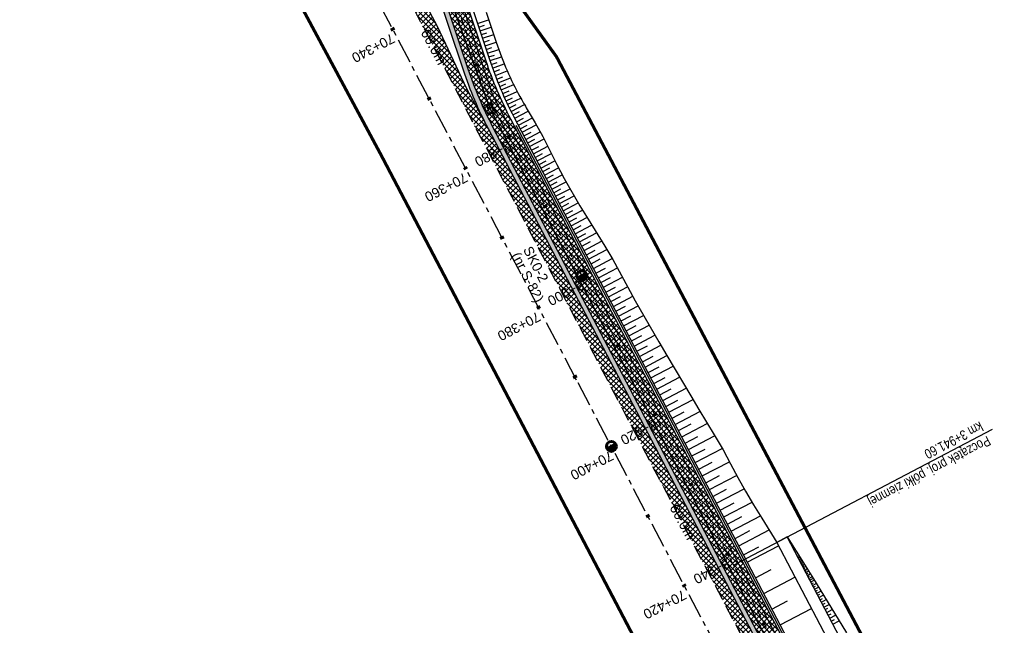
# Model space of a CAD drawing. Header units: metres. Extents: x 7529682 to 7533711, y 5721186 to 5727842.
# Tile 11 of 112: x 7531458 to 7531583, y 5724307 to 5724384. Entities that reach past the tile are written whole.
import ezdxf

# ---------------------------------------------------------------- set-up
doc = ezdxf.new("R2010")
doc.units = ezdxf.units.M
for name, pattern in [('817-dzialki-09-05-04$0$HIDDEN', [0.375, 0.25, -0.125]), ('CENTER', [50.800000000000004, 31.75, -6.35, 6.35, -6.35]), ('HIDDEN', [9.524999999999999, 6.35, -3.175])]:
    doc.linetypes.add(name, pattern=pattern)
for name, color, linetype in [('C-DROGI-SYTUACJA-ETYKIETY', 7, 'Continuous'), ('D-hatch-pobocza', 131, 'Continuous'), ('D-pobocza', 7, 'Continuous'), ('D-skarpa', 7, 'Continuous'), ('D-skarpa-kreskowanie', 7, 'Continuous')]:
    doc.layers.add(name, color=color, linetype=linetype)
for name, color, linetype, lineweight, true_color in [('D-bariery', 7, 'FENCELINE2', 30, 0xff0f0f), ('D-hatch-ciag-pieszo-rowerowy', 7, 'Continuous', 13, 0xff9f80), ('D-LR-etap-III', 7, '817-dzialki-09-05-04$0$HIDDEN', 50, 0xff1aff)]:
    doc.layers.add(name, color=color, linetype=linetype, lineweight=lineweight, true_color=true_color)
for name, color, linetype, lineweight in [('D-krawędzie', 7, 'Continuous', 30), ('D-obrzeża', 7, 'Continuous', 30), ('D-opisy', 7, 'Continuous', 30), ('D-oś', 10, 'CENTER', 30), ('D-ścieki', 7, 'Continuous', 30), ('Sieci-KD-proj', 2, 'KANDESZCZ_X2', 30), ('Sieci-T-kanal technologiczny', 4, 'kt kanał technologiczny', 30)]:
    doc.layers.add(name, color=color, linetype=linetype, lineweight=lineweight)
for name, color, linetype, true_color in [('D-opis-KT-dlugosci', 7, 'Continuous', 0xff8000), ('D-opis-KT-studnie', 7, 'Continuous', 0xff8000), ('poprzeczki', 7, 'Continuous', 0x0000c7)]:
    doc.layers.add(name, color=color, linetype=linetype, true_color=true_color)
doc.styles.add('2mm08', font='arial.ttf', dxfattribs={"width": 0.8})
doc.styles.add('ARIAL', font='arial.ttf', dxfattribs={"height": 1})
doc.styles.add('DIMTEXT', font='simplex.shx', dxfattribs={"width": 0.7})
doc.styles.get("Standard").update_dxf_attribs({"font": 'arial.ttf'})
doc.linetypes.add('FENCELINE2', pattern='A,6.35,-2.54,[132,ltypeshp.shx,S=2.54,R=0,X=-2.54,Y=0],-2.54,25.4', length=36.83)
doc.linetypes.add('KANDESZCZ_X2', pattern='A,4.366477,-0.326302,["kd",DIMTEXT,S=1.28,R=0,X=0,Y=-0.405864],-2.036296,4.465198', length=11.194273)
doc.linetypes.add('kt kanał technologiczny', pattern='A,1,-0.8,["kt",Standard,S=0.5,R=0,X=-0.7,Y=-0.15],-0.3', length=2.1)
pattern_1 = [(45, (0, 0), (-0.3367596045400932, 0.3367596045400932), []), (135, (0, 0), (-0.3367596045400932, -0.3367596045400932), [])]

# ---------------------------------------------------------------- blocks, each defined once
blk = doc.blocks.new('kilometraz')
at = {"linetype": 'ByBlock', "lineweight": -2}
blk.add_hatch(color=0, dxfattribs=at).paths.add_polyline_path([(0, -0.28125, 0.4142135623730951), (0.28125, 0, 0.4142135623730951), (0, 0.28125)])
at = {"color": 0, "linetype": 'ByBlock', "lineweight": -2}
blk.add_line((0, 0.28125), (0, -0.28125), dxfattribs=at)
blk.add_circle((0, 0), 0.28125, dxfattribs=at)
blk = doc.blocks.new('AeccTickLine')
at = {"color": 0, "linetype": 'ByBlock', "lineweight": -2}
blk.add_line((0, 1), (-3.673819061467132e-16, -1), dxfattribs=at)
blk = doc.blocks.new('SKR2')
at = {"layer": 'Sieci-T-kanal technologiczny', "color": 2, "lineweight": 25}
for points in [[(0.02839132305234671, -0.1879333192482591), (0.9584466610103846, -1.152607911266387), (0.2817346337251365, -1.805034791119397), (-0.6483207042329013, -0.8403601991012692)], [(-0.03809695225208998, -0.5367947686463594), (0.6073892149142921, -1.206307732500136), (0.2330378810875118, -1.567224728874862), (-0.4124482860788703, -0.8977117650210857)]]:
    blk.add_lwpolyline(points, close=True, dxfattribs=at)
blk.add_lwpolyline([(-0.08970520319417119, -1.232468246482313), (0.2846461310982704, -0.8715512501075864)], dxfattribs=at)

msp = doc.modelspace()

# ---------------------------------------------------------------- hatches: boundary and pattern name
at = {"layer": 'D-hatch-ciag-pieszo-rowerowy'}
h = msp.add_hatch(dxfattribs=at)
h.set_pattern_fill('ANSI37', color=256, scale=0.15, style=0)
h.set_pattern_definition(pattern_1)
edge = h.paths.add_edge_path()
edge.add_line((7531514.415650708, 5724387.617508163), (7531511.983512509, 5724387.007835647))
edge.add_line((7531511.983512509, 5724387.007835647), (7531515.04272666, 5724377.850002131))
edge.add_arc((7531562.466623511, 5724393.692161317), 50.00000000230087, 198.4721210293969, 207.666255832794)
edge.add_line((7531518.183261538, 5724370.476135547), (7531533.76163089, 5724340.761206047))
edge.add_line((7531533.76163089, 5724340.761206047), (7531558.998259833, 5724292.587044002))
edge.add_line((7531558.998259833, 5724292.587044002), (7531560.262448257, 5724290.175655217))
edge.add_line((7531560.262448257, 5724290.175655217), (7531563.059394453, 5724290.221480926))
edge.add_line((7531563.059394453, 5724290.221480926), (7531559.088841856, 5724297.795151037))
edge.add_line((7531559.088841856, 5724297.795151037), (7531533.852572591, 5724345.968626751))
edge.add_line((7531533.852572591, 5724345.968626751), (7531520.493826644, 5724371.449740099))
edge.add_arc((7531564.777188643, 5724394.66576581), 49.99999999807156, 198.4721210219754, 207.6662557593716, ccw=False)
edge.add_line((7531517.353291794, 5724378.823606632), (7531514.415650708, 5724387.617508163))
at = {"layer": 'D-hatch-pobocza'}
h = msp.add_hatch(dxfattribs=at)
h.set_pattern_fill('ANSI37', color=256, scale=0.15, style=0)
h.set_pattern_definition(pattern_1)
h.paths.add_polyline_path([(7531488.16, 5724427.12), (7531481.150587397, 5724441.171784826), (7531479.92528069, 5724439.394137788), (7531491.799589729, 5724416.76024859), (7531516.434946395, 5724369.562363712), (7531517.651861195, 5724370.197543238), (7531514.91, 5724375.29), (7531511.16, 5724383.25), (7531499.95, 5724404.19)])
h = msp.add_hatch(dxfattribs=at)
h.set_pattern_fill('ANSI37', color=256, scale=0.15, style=0)
h.set_pattern_definition(pattern_1)
h.paths.add_polyline_path([(7531607.891778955, 5724199.074953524, -0.04242732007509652), (7531605.100171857, 5724203.442839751), (7531592.615319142, 5724227.198197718), (7531571.091482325, 5724268.227489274), (7531558.466772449, 5724292.308617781), (7531533.230230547, 5724340.482613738), (7531517.651861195, 5724370.197543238), (7531516.434946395, 5724369.562363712), (7531531.900107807, 5724339.93328556), (7531557.226635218, 5724291.658956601), (7531569.851546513, 5724267.577443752), (7531591.375556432, 5724226.547822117), (7531608.842498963, 5724193.312870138), (7531611.311824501, 5724194.608572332)])
at = {"layer": 'D-ścieki', "linetype": 'ByBlock', "true_color": 0x00cccc}
h = msp.add_hatch(color=132, dxfattribs=at)
edge = h.paths.add_edge_path()
edge.add_line((7531611.374027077, 5724194.527339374), (7531611.850669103, 5724194.89177396))
edge.add_line((7531611.850669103, 5724194.89177396), (7531608.368157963, 5724199.439731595))
edge.add_arc((7531632.187108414, 5724217.678635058), 30.00000000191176, 207.7245952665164, 217.4423922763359, ccw=False)
edge.add_line((7531605.631288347, 5724203.721972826), (7531593.146646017, 5724227.476930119))
edge.add_line((7531593.146646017, 5724227.476930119), (7531571.622883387, 5724268.506080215))
edge.add_line((7531571.622883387, 5724268.506080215), (7531558.998259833, 5724292.587044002))
edge.add_line((7531558.998259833, 5724292.587044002), (7531533.76163089, 5724340.761206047))
edge.add_line((7531533.76163089, 5724340.761206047), (7531518.183261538, 5724370.476135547))
edge.add_arc((7531562.46662351, 5724393.692161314), 49.99999999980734, 198.4721210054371, 207.666255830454, ccw=False)
edge.add_line((7531515.042726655, 5724377.850002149), (7531511.283397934, 5724389.103646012))
edge.add_line((7531511.283397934, 5724389.103646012), (7531506.470491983, 5724397.337407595))
edge.add_line((7531506.470491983, 5724397.337407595), (7531505.95249533, 5724397.03462142))
edge.add_line((7531505.95249533, 5724397.03462142), (7531510.734016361, 5724388.854552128))
edge.add_line((7531510.734016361, 5724388.854552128), (7531514.473639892, 5724377.659896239))
edge.add_arc((7531562.466623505, 5724393.692161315), 50.59999999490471, 198.4721210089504, 207.6662558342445)
edge.add_line((7531517.651861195, 5724370.197543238), (7531533.230230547, 5724340.482613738))
edge.add_line((7531533.230230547, 5724340.482613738), (7531558.466772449, 5724292.308617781))
edge.add_line((7531558.466772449, 5724292.308617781), (7531571.091482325, 5724268.227489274))
edge.add_line((7531571.091482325, 5724268.227489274), (7531592.615319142, 5724227.198197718))
edge.add_line((7531592.615319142, 5724227.198197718), (7531605.100171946, 5724203.442839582))
edge.add_arc((7531632.187108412, 5724217.678635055), 30.59999999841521, 207.7245952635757, 217.442392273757)
edge.add_line((7531607.891778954, 5724199.074953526), (7531611.374027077, 5724194.527339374))

# ---------------------------------------------------------------- linework, layer by layer
at = {"layer": 'D-bariery', "ltscale": 0.05, "flags": 128}
msp.add_lwpolyline([(7531615.017553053, 5724196.553332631), (7531608.427972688, 5724205.158942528, -0.04242731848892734), (7531605.941982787, 5724209.048644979), (7531593.457340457, 5724232.803602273), (7531571.9345425, 5724273.830915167), (7531559.310258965, 5724297.911230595), (7531534.074025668, 5724346.084637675), (7531521.203213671, 5724370.635042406)], format="xyb", dxfattribs=at)
at = {"layer": 'D-krawędzie', "linetype": 'HIDDEN', "ltscale": 0.3, "flags": 128}
msp.add_lwpolyline([(7530572.009999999, 5726166.06), (7530599.74, 5726113.52), (7530641.555222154, 5726032.007915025), (7530660.960861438, 5725995.070069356), (7530689.128213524, 5725941.540167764), (7530707.335918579, 5725907.031820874), (7530725.255781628, 5725873.092686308), (7530743.969545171, 5725837.653904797), (7530770.526708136, 5725787.119408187), (7530787.864146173, 5725754.266918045), (7530809.897571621, 5725712.541613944), (7530824.739035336, 5725684.389287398), (7530840.856259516, 5725653.693092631), (7530860.675070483, 5725616.154465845), (7530865.283000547, 5725607.394015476), (7530878.050274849, 5725583.079962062), (7530918.171722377, 5725507.178125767), (7530950.162943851, 5725446.305402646), (7530993.419108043, 5725364.264712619), (7531022.766433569, 5725308.719304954), (7531053.80955549, 5725249.872416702), (7531081.165622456, 5725197.874670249), (7531103.902359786, 5725154.540603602), (7531128.123220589, 5725108.448161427), (7531149.3, 5725068.249999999), (7531167.380094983, 5725033.766927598), (7531197.164745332, 5724976.987689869), (7531228.151004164, 5724918.034426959), (7531253.152837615, 5724870.491119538), (7531286.7961686, 5724806.653565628), (7531306.739858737, 5724768.664832), (7531335.094443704, 5724714.652299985), (7531357.3191504, 5724672.438740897), (7531373.644908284, 5724641.454376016), (7531392.161870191, 5724605.998675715), (7531418.480331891, 5724555.852756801), (7531439.726902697, 5724515.582472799), (7531476.36, 5724446.19), (7531491.799589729, 5724416.76024859), (7531531.900107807, 5724339.93328556), (7531557.226635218, 5724291.658956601), (7531569.851546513, 5724267.577443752), (7531591.375556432, 5724226.547822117), (7531610.003879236, 5724191.103071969), (7531616.882991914, 5724177.998849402), (7531629.984986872, 5724153.025496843), (7531641.006768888, 5724132.021778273), (7531664.906257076, 5724087.616922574), (7531677.64401952, 5724064.785715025), (7531683.112433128, 5724054.988140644), (7531686.752875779, 5724048.180044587), (7531695.447538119, 5724031.696667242), (7531703.748818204, 5724015.917210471), (7531709.214143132, 5724005.513965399), (7531719.388607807, 5723986.14687362), (7531726.295217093, 5723973.000144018), (7531732.740794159, 5723960.735633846), (7531735.13, 5723956.19)], dxfattribs=at)
at = {"layer": 'D-LR-etap-III', "ltscale": 10, "flags": 128}
msp.add_lwpolyline([(7531750.474471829, 5723895.103125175, 0.4, 0.4, 0), (7531750.505, 5723895.13, 0.4, 0.4, 0), (7531682.71, 5724022.92, 0.4, 0.4, 0), (7531619.177023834, 5724147.203692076, 0.4, 0.4, 0), (7531592.308960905, 5724198.48863389, 0.4, 0.4, 0), (7531553.263875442, 5724272.918564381, 0.4, 0.4, 0), (7531504.019999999, 5724366.79, 0.4, 0.4, 0), (7531482.09, 5724407.62, 0.4, 0.4, 0), (7531412.350402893, 5724541.182759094, 0.4, 0.4, 0), (7531388.463669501, 5724586.929768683, 0.4, 0.4, 0), (7531345.12, 5724669.94, 0.4, 0.4, 0), (7531127.66, 5725081.67, 0.4, 0.4, 0), (7531059.253139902, 5725211.040795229, 0.4, 0.4, 0), (7531008.007244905, 5725307.953830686, 0.4, 0.4, 0), (7530964.181635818, 5725390.835555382, 0.4, 0.4, 0), (7530914.557354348, 5725484.683561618, 0.4, 0.4, 0), (7530865.243241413, 5725577.493975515, 0.4, 0.4, 0), (7530840.085257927, 5725624.058651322, 0.4, 0.4, 0), (7530802.559525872, 5725694.924584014, 0.4, 0.4, 0), (7530755.54, 5725787.51, 0.4, 0.4, 0), (7530708.717810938, 5725876.303221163, 0.4, 0.4, 0), (7530695.12, 5725902.09, 0.4, 0.4, 0), (7530642.91397006, 5726001.07839487, 0.4, 0.4, 0), (7530634.934723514, 5726016.146615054, 0.4, 0.4, 0), (7530610.820000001, 5726061.929999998, 0.4, 0.4, 0), (7530610.820000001, 5726061.929999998, 0.4, 0.4, 0), (7530607.21, 5726063.51, 0.4, 0.4, 0), (7530597.42, 5726080.68, 0.4, 0.4, 0), (7530591.16, 5726088.44, 0.4, 0.4, 0), (7530581.28, 5726107.21, 0.4, 0.4, 0), (7530571.29, 5726130.56, 0.4, 0.4, 0), (7530549.554994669, 5726171.527317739, 0.4, 0.4, 0), (7530531.014309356, 5726206.473807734, 0.4, 0.4, 0), (7530516.461208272, 5726236.016618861, 0.4, 0.4, 0), (7530500.798929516, 5726266.141265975, 0.4, 0.4, 0), (7530491.349999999, 5726283.94, 0.4, 0.4, 0), (7530482.4, 5726303.41, 0.4, 0.4, 0), (7530482.4, 5726303.41, 0.4, 0.4, 0), (7530450.41, 5726357.28, 0.4, 0.4, 0), (7530397.759396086, 5726458.499907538, 0.4, 0.4, 0), (7530334.707815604, 5726583.664702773, 0.4, 0.4, 0), (7530303.939274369, 5726645.167943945, 0.4, 0.4, 0), (7530300.509779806, 5726651.777515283, 0.4, 0.4, 0), (7530289.213532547, 5726671.966724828, 0.4, 0.4, 0), (7530281.54, 5726685.57, 0.4, 0.4, 0), (7530261.37085633, 5726724.163374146, 0.4, 0.4, 0), (7530254.03, 5726738.21, 0.4, 0.4, 0), (7530197.219999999, 5726845.06, 0.4, 0.4, 0), (7530194.71, 5726849.15, 0.4, 0.4, 0), (7530195.92, 5726850.75, 0.4, 0.4, 0), (7530170.546669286, 5726892.961489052, 0.4, 0.4, 0), (7530143.174718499, 5726945.065838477, 0.4, 0.4, 0), (7530105.059999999, 5727018.32, 0.4, 0.4, 0), (7530100.059999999, 5727027.16, 0.4, 0.4, 0), (7530062.318670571, 5727099.625398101, 0.4, 0.4, 0), (7530015.378537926, 5727189.420463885, 0.4, 0.4, 0), (7529983.207960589, 5727250.206596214, 0.4, 0.4, 0), (7529953.284293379, 5727306.74720398, 0.4, 0.4, 0), (7529900.67053443, 5727406.15903814, 0.4, 0.4, 0), (7529890.630239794, 5727425.131178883, 0.4, 0.4, 0), (7529875.155383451, 5727454.426350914, 0.4, 0.4, 0), (7529857.560096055, 5727487.787346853, 0.4, 0.4, 0), (7529835.194401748, 5727530.19312405, 0.4, 0.4, 0), (7529811.740544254, 5727574.662079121, 0.4, 0.4, 0), (7529792.101859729, 5727611.922638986, 0.4, 0.4, 0), (7529768.066117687, 5727657.469613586, 0.4, 0.4, 0), (7529755.210566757, 5727682.131373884, 0.4, 0.4, 0), (7529753.309999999, 5727681.13, 0.4, 0.4, 0), (7529739.21, 5727707.77, 0.4, 0.4, 0), (7529735.394745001, 5727711.251990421, 0.4, 0.4, 0), (7529725.42, 5727730.2, 0.4, 0.4, 0), (7529723.55, 5727729.88, 0.4, 0.4, 0), (7529695.566668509, 5727782.932080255, 0.4, 0.4, 0), (7529717.67971874, 5727794.024357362, 0.4, 0.4, 0), (7529736.274870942, 5727758.647400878, 0.4, 0.4, 0), (7529736.274870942, 5727758.647400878, 0.4, 0.4, 0), (7529744.511003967, 5727750.406106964, 0.4, 0.4, 0), (7529744.511003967, 5727750.406106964, 0.4, 0.4, 0), (7529750.282568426, 5727738.549848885, 0.4, 0.4, 0), (7529777.108510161, 5727687.569424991, 0.4, 0.4, 0), (7529796.51537536, 5727651.329932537, 0.4, 0.4, 0), (7529814.937945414, 5727616.793170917, 0.4, 0.4, 0), (7529839.006722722, 5727572.303976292, 0.4, 0.4, 0), (7529860.617626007, 5727532.509108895, 0.4, 0.4, 0), (7529882.348967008, 5727491.504261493, 0.4, 0.4, 0), (7529904.865139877, 5727449.096370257, 0.4, 0.4, 0), (7529920.747384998, 5727418.884773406, 0.4, 0.4, 0), (7529946.676504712, 5727368.547487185, 0.4, 0.4, 0), (7529972.024701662, 5727320.573310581, 0.4, 0.4, 0), (7529987.740014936, 5727290.153392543, 0.4, 0.4, 0), (7529996.497385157, 5727273.661630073, 0.4, 0.4, 0), (7530017.541471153, 5727234.202689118, 0.4, 0.4, 0), (7530033.053657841, 5727204.864166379, 0.4, 0.4, 0), (7530051.622983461, 5727170.222745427, 0.4, 0.4, 0), (7530069.276612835, 5727137.015751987, 0.4, 0.4, 0), (7530089.385386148, 5727097.533639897, 0.4, 0.4, 0), (7530109.712512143, 5727060.746615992, 0.4, 0.4, 0), (7530136.769722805, 5727011.640131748, 0.4, 0.4, 0), (7530162.446686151, 5726962.743777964, 0.4, 0.4, 0), (7530187.674104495, 5726916.992101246, 0.4, 0.4, 0), (7530207.820739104, 5726879.335323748, 0.4, 0.4, 0), (7530230.625609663, 5726834.518686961, 0.4, 0.4, 0), (7530262.288093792, 5726776.61832811, 0.4, 0.4, 0), (7530277.509672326, 5726760.213143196, 0.4, 0.4, 0), (7530286.036865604, 5726744.106684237, 0.4, 0.4, 0), (7530288.097472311, 5726735.884066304, 0.4, 0.4, 0), (7530290.393870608, 5726725.046963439, 0.4, 0.4, 0), (7530296.17664807, 5726713.582980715, 0.4, 0.4, 0), (7530302.726195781, 5726701.18226779, 0.4, 0.4, 0), (7530325.685047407, 5726657.466383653, 0.4, 0.4, 0), (7530343.243978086, 5726623.648592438, 0.4, 0.4, 0), (7530360.229820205, 5726591.746871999, 0.4, 0.4, 0), (7530383.20855044, 5726548.059469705, 0.4, 0.4, 0), (7530406.017875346, 5726503.605514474, 0.4, 0.4, 0), (7530427.464919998, 5726462.620289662, 0.4, 0.4, 0), (7530447.9278544, 5726424.388014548, 0.4, 0.4, 0), (7530471.126878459, 5726379.920667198, 0.4, 0.4, 0), (7530490.501003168, 5726343.033350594, 0.4, 0.4, 0), (7530509.499458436, 5726306.733076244, 0.4, 0.4, 0), (7530529.890269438, 5726267.244072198, 0.4, 0.4, 0), (7530543.852446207, 5726238.990319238, 0.4, 0.4, 0), (7530554.808897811, 5726218.943990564, 0.4, 0.4, 0), (7530559.027108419, 5726212.223286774, 0.4, 0.4, 0), (7530563.060988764, 5726206.409670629, 0.4, 0.4, 0), (7530566.93354971, 5726200.463543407, 0.4, 0.4, 0), (7530569.771022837, 5726194.901501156, 0.4, 0.4, 0), (7530571.47319415, 5726191.282350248, 0.4, 0.4, 0), (7530572.839142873, 5726188.024533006, 0.4, 0.4, 0), (7530575.295071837, 5726182.034664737, 0.4, 0.4, 0), (7530579.736851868, 5726173.306070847, 0.4, 0.4, 0), (7530583.3, 5726167.41, 0.4, 0.4, 0), (7530593.4, 5726163.33, 0.4, 0.4, 0), (7530598.618375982, 5726155.264489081, 0.4, 0.4, 0), (7530608.258304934, 5726140.497132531, 0.4, 0.4, 0), (7530603.269999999, 5726136.83, 0.4, 0.4, 0), (7530606.53, 5726131.84, 0.4, 0.4, 0), (7530604.239057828, 5726124.21679044, 0.4, 0.4, 0), (7530605.847136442, 5726121.630127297, 0.4, 0.4, 0), (7530608.971611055, 5726116.164124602, 0.4, 0.4, 0), (7530618.114293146, 5726097.791111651, 0.4, 0.4, 0), (7530651.213125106, 5726034.959524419, 0.4, 0.4, 0), (7530670.243741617, 5725998.61095082, 0.4, 0.4, 0), (7530698.075474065, 5725945.952624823, 0.4, 0.4, 0), (7530716.505955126, 5725911.3051464, 0.4, 0.4, 0), (7530735.223454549, 5725875.667401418, 0.4, 0.4, 0), (7530752.504235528, 5725842.154920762, 0.4, 0.4, 0), (7530778.310652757, 5725793.501254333, 0.4, 0.4, 0), (7530797.499961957, 5725756.381811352, 0.4, 0.4, 0), (7530812.518974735, 5725728.28874362, 0.4, 0.4, 0), (7530820.039295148, 5725713.160404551, 0.4, 0.4, 0), (7530822.422446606, 5725710.193574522, 0.4, 0.4, 0), (7530833.154893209, 5725688.800634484, 0.4, 0.4, 0), (7530849.629354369, 5725656.158601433, 0.4, 0.4, 0), (7530867.98290276, 5725621.963939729, 0.4, 0.4, 0), (7530872.629809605, 5725612.88760475, 0.4, 0.4, 0), (7530880.354488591, 5725597.594500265, 0.4, 0.4, 0), (7530883.839446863, 5725593.389159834, 0.4, 0.4, 0), (7530891.782113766, 5725587.763349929, 0.4, 0.4, 0), (7530895.038670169, 5725584.280746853, 0.4, 0.4, 0), (7530897.033644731, 5725580.941110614, 0.4, 0.4, 0), (7530900.951646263, 5725579.945856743, 0.4, 0.4, 0), (7530904.80970798, 5725571.977328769, 0.4, 0.4, 0), (7530903.682362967, 5725568.566434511, 0.4, 0.4, 0), (7530908.900614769, 5725558.844845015, 0.4, 0.4, 0), (7530910.252030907, 5725545.671606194, 0.4, 0.4, 0), (7530912.872986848, 5725538.645543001, 0.4, 0.4, 0), (7530945.278171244, 5725478.464284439, 0.4, 0.4, 0), (7530959.692318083, 5725450.24628822, 0.4, 0.4, 0), (7531002.82670893, 5725368.192370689, 0.4, 0.4, 0), (7531044.703532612, 5725290.314293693, 0.4, 0.4, 0), (7531064.098839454, 5725253.212562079, 0.4, 0.4, 0), (7531083.010253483, 5725216.677517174, 0.4, 0.4, 0), (7531113.013137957, 5725158.465613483, 0.4, 0.4, 0), (7531137.364304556, 5725113.07076138, 0.4, 0.4, 0), (7531150.830830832, 5725086.711759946, 0.4, 0.4, 0), (7531159.745663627, 5725076.640848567, 0.4, 0.4, 0), (7531166.309999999, 5725074.58, 0.4, 0.4, 0), (7531172.29, 5725062.58, 0.4, 0.4, 0), (7531170.589828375, 5725055.605912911, 0.4, 0.4, 0), (7531173.732823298, 5725044.080706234, 0.4, 0.4, 0), (7531215.342008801, 5724964.859648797, 0.4, 0.4, 0), (7531238.054496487, 5724921.684649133, 0.4, 0.4, 0), (7531262.389821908, 5724875.282876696, 0.4, 0.4, 0), (7531295.587160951, 5724811.265731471, 0.4, 0.4, 0), (7531348.487908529, 5724712.362812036, 0.4, 0.4, 0), (7531363.740817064, 5724682.68394264, 0.4, 0.4, 0), (7531366.986905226, 5724675.865317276, 0.4, 0.4, 0), (7531382.541261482, 5724646.110625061, 0.4, 0.4, 0), (7531401.299165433, 5724610.874551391, 0.4, 0.4, 0), (7531428.964837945, 5724558.862274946, 0.4, 0.4, 0), (7531449.111202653, 5724520.397801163, 0.4, 0.4, 0), (7531477.292992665, 5724465.831467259, 0.4, 0.4, 0), (7531500.996290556, 5724421.112506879, 0.4, 0.4, 0), (7531512.121834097, 5724400.549045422, 0.4, 0.4, 0), (7531513.78163794, 5724396.757451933, 0.4, 0.4, 0), (7531526.32, 5724379.39, 0.4, 0.4, 0), (7531566.783642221, 5724302.73628205, 0.4, 0.4, 0), (7531612.277141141, 5724225.610079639, 0.4, 0.4, 0), (7531620.492868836, 5724210.547642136, 0.4, 0.4, 0), (7531631.578040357, 5724196.257865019, 0.4, 0.4, 0), (7531653.484221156, 5724152.433527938, 0.4, 0.4, 0), (7531661.150970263, 5724128.493551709, 0.4, 0.4, 0), (7531673.881448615, 5724101.186377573, 0.4, 0.4, 0), (7531684.690667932, 5724081.184137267, 0.4, 0.4, 0), (7531699.212076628, 5724051.170357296, 0.4, 0.4, 0), (7531704.034088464, 5724040.583605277, 0.4, 0.4, 0), (7531704.034088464, 5724040.583605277, 0.4, 0.4, 0), (7531703.912935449, 5724037.170021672, 0.4, 0.4, 0), (7531736.419851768, 5723969.232086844, 0.4, 0.4, 0), (7531738.285051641, 5723967.699360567, 0.4, 0.4, 0), (7531742.180915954, 5723962.346428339, 0.4, 0.4, 0), (7531744.286141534, 5723958.615526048, 0.4, 0.4, 0), (7531755.393260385, 5723944.192617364, 0.4, 0.4, 0), (7531758.69, 5723936.76, 0.4, 0.4, 0), (7531780.08, 5723929.25, 0.4, 0.4, 0), (7531792.611989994, 5723906.337708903, 0.4, 0.4, 0), (7531792.611989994, 5723906.337708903, 0.4, 0.4, 0), (7531756.962094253, 5723883.055323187, 0.4, 0.4, 0), (7531750.46, 5723895.130000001, 0.4, 0.4, 0), (7531750.46, 5723895.130000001, 0, 0, 0)], format="xyseb", dxfattribs=at)
at = {"layer": 'D-obrzeża'}
msp.add_lwpolyline([(7531614.793854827, 5724196.435965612), (7531608.229481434, 5724205.006951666, -0.04242731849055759), (7531605.720684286, 5724208.932339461), (7531593.236041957, 5724232.687296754), (7531571.713156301, 5724273.71477667), (7531559.088841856, 5724297.795151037), (7531533.852572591, 5724345.968626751), (7531520.493826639, 5724371.449740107, -0.04013851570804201), (7531517.353291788, 5724378.823606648), (7531511.965880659, 5724394.950955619, 0.04013851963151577), (7531508.825345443, 5724402.324822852), (7531499.308193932, 5724420.478293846), (7531486.378668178, 5724445.111809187)], format="xyb", dxfattribs=at)
at = {"layer": 'D-opisy'}
msp.add_line((7531548.867722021, 5724314.655581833), (7531581.877979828, 5724331.966588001), dxfattribs=at)
at = {"layer": 'D-oś', "ltscale": 0.03}
msp.add_lwpolyline([(7531474.815809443, 5724464.451899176), (7531498.201389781, 5724419.897359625), (7531507.671593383, 5724401.833439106), (7531507.671593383, 5724401.833439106), (7531507.671593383, 5724401.833439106, -0.04013851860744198), (7531510.812128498, 5724394.459572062), (7531516.19647874, 5724378.341385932, 0.04013851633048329), (7531519.337013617, 5724370.967519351), (7531605.616191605, 5724206.442252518, 0.0426524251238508), (7531608.365594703, 5724202.136137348), (7531614.256663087, 5724194.442743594, -0.04259237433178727), (7531617.002724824, 5724190.14299819), (7531641.086772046, 5724144.244027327, -0.04226225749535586)], format="xyb", dxfattribs=at)
at = {"layer": 'D-oś', "ltscale": 0.1}
msp.add_lwpolyline([(7531812.380848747, 5723798.616780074), (7531655.397024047, 5724097.899918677), (7531637.916099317, 5724130.379189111), (7531626.885633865, 5724151.399455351), (7531613.784040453, 5724176.372042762), (7531606.905700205, 5724189.474794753), (7531588.276149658, 5724224.921883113), (7531566.751706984, 5724265.952329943), (7531554.126292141, 5724290.034803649), (7531528.890461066, 5724338.207443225), (7531488.682972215, 5724414.901138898), (7531465.30154836, 5724459.447768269)], dxfattribs=at)
at = {"layer": 'D-pobocza'}
msp.add_lwpolyline([(7531615.242182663, 5724196.671188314), (7531608.626463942, 5724205.31093339, -0.04242731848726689), (7531606.163281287, 5724209.164950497), (7531593.678814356, 5724232.919573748), (7531572.155990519, 5724273.946935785), (7531559.531748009, 5724298.027172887), (7531534.295406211, 5724346.200787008), (7531520.936660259, 5724371.681900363, -0.04013851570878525), (7531517.827530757, 5724378.982028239), (7531512.427381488, 5724395.147509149, 0.04013851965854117), (7531509.286846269, 5724402.521376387), (7531499.751027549, 5724420.71045411), (7531486.84067216, 5724445.307445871)], format="xyb", dxfattribs=at)
msp.add_lwpolyline([(7531517.651861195, 5724370.197543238), (7531514.91, 5724375.29), (7531511.16, 5724383.25), (7531499.95, 5724404.19), (7531488.16, 5724427.12), (7531481.150587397, 5724441.171784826)], dxfattribs=at)
at = {"layer": 'D-skarpa', "linetype": 'Continuous'}
for points in [[(7531517.345356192, 5724385.044004), (7531518.006343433, 5724383.156168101), (7531518.639826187, 5724381.259144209), (7531519.312746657, 5724379.381258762), (7531519.485844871, 5724378.941308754), (7531519.66144029, 5724378.508210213), (7531519.841421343, 5724378.077149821), (7531520.025764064, 5724377.648173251), (7531520.214443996, 5724377.221325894), (7531520.407436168, 5724376.796652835), (7531520.605850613, 5724376.374668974), (7531520.809834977, 5724375.955532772), (7531521.018013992, 5724375.538745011), (7531521.230359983, 5724375.124348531), (7531521.446844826, 5724374.712385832), (7531521.667439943, 5724374.302899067), (7531521.89211631, 5724373.895930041), (7531522.120844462, 5724373.491520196, 0.005233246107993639), (7531522.598296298, 5724372.677281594), (7531522.598841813, 5724372.676404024), (7531523.614953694, 5724370.971421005), (7531524.586233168, 5724369.222446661), (7531526.379162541, 5724365.646030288), (7531527.316705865, 5724363.879364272), (7531529.282269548, 5724360.393479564), (7531530.338518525, 5724358.689064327), (7531532.460744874, 5724355.285335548), (7531533.504972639, 5724353.57461623), (7531535.40077017, 5724350.052145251), (7531536.353339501, 5724348.293359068), (7531539.345209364, 5724343.087356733), (7531540.365304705, 5724341.363982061), (7531543.43363747, 5724336.198077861), (7531544.45655143, 5724334.476181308), (7531546.392282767, 5724331.220221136), (7531547.542988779, 5724329.319771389), (7531548.498723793, 5724327.562645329), (7531549.421371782, 5724325.788168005), (7531550.408751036, 5724324.047636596), (7531551.435682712, 5724322.327846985), (7531552.478186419, 5724320.61622355), (7531554.397678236, 5724317.524953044)], [(7531620.633293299, 5724199.499724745), (7531613.390254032, 5724208.958714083, -0.04242731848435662), (7531611.474445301, 5724211.956282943), (7531598.989978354, 5724235.710906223), (7531577.469259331, 5724276.734259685), (7531564.845758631, 5724300.813082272), (7531555.700937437, 5724318.269617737), (7531554.397678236, 5724317.524953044), (7531563.517255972, 5724300.116604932), (7531576.140942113, 5724276.037428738), (7531597.662187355, 5724235.013073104), (7531610.146654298, 5724211.258449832, 0.04242731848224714), (7531612.199306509, 5724208.046768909), (7531619.28551564, 5724198.792590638)]]:
    msp.add_lwpolyline(points, format="xyb", dxfattribs=at)
msp.add_lwpolyline([(7531555.700937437, 5724318.269617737), (7531557.984272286, 5724314.592391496), (7531559.041241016, 5724312.885691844), (7531562.199559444, 5724307.763388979), (7531563.252445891, 5724306.047037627)], dxfattribs=at)
at = {"layer": 'D-skarpa-kreskowanie', "linetype": 'Continuous'}
for p, q in [((7531516.274231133, 5724383.63186923, 109.8432171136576), (7531517.675849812, 5724384.100086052, 108.8579973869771)), ((7531516.432652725, 5724383.157630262, 109.8574899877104), (7531517.136874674, 5724383.392878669, 109.3624813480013)), ((7531516.591074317, 5724382.683391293, 109.8717628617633), (7531518.006343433, 5724383.156168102, 108.8769480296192)), ((7531516.749495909, 5724382.209152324, 109.8860357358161), (7531517.457105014, 5724382.445532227, 109.3886462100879)), ((7531516.9079175, 5724381.734913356, 109.9003086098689), (7531518.32308481, 5724382.207656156, 108.9055653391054)), ((7531517.066339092, 5724381.260674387, 109.9145814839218), (7531517.773897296, 5724381.497037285, 109.4172277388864)), ((7531517.224760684, 5724380.786435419, 109.9288543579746), (7531518.639826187, 5724381.25914421, 108.9341826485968)), ((7531517.383182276, 5724380.31219645, 109.9431272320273), (7531518.095857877, 5724380.550268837, 109.442176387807)), ((7531517.541603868, 5724379.837957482, 109.95740010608), (7531518.977240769, 5724380.317538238, 108.9482684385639)), ((7531517.70002546, 5724379.363718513, 109.9716729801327), (7531518.42298676, 5724379.605226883, 109.4634921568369)), ((7531517.858448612, 5724378.889480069, 109.9859528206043), (7531519.314742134, 5724379.376187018, 108.9622535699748)), ((7531518.019470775, 5724378.416118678, 110.000743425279), (7531518.75588691, 5724378.67074931, 109.4812530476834)), ((7531518.185383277, 5724377.944449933, 110.01553402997), (7531519.674591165, 5724378.476713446, 108.9611654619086)), ((7531518.356168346, 5724377.4745243, 110.030324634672), (7531519.108874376, 5724377.752381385, 109.4953933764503)), ((7531518.531807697, 5724377.006392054, 110.0451152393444), (7531520.053244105, 5724377.58600563, 108.9596528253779)), ((7531518.712282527, 5724376.540103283, 110.0599058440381), (7531519.480918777, 5724376.842084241, 109.5093218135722)), ((7531518.897573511, 5724376.075707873, 110.0746964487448), (7531520.450734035, 5724376.704567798, 108.957538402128)), ((7531519.087660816, 5724375.613255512, 110.0894870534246), (7531519.872713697, 5724375.940625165, 109.5224036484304)), ((7531519.282524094, 5724375.15279568, 110.1042776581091), (7531520.870371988, 5724375.834333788, 108.9522539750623)), ((7531519.482142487, 5724374.69437764, 110.119068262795), (7531520.284804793, 5724375.048791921, 109.5340828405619)), ((7531519.686494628, 5724374.238050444, 110.1338588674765), (7531521.309021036, 5724374.974659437, 108.9458510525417)), ((7531519.895558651, 5724373.783862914, 110.1486494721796), (7531520.715280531, 5724374.166301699, 109.5455824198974)), ((7531520.109312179, 5724373.331863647, 110.163440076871), (7531521.76537932, 5724374.125495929, 108.9390908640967)), ((7531520.327732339, 5724372.882101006, 110.1782306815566), (7531521.163925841, 5724373.29353648, 109.55690436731)), ((7531520.550795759, 5724372.434623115, 110.1930212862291), (7531522.239189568, 5724373.287214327, 108.9319774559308)), ((7531520.778478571, 5724371.989477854, 110.2078118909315), (7531521.630517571, 5724372.430873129, 109.568050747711)), ((7531521.009625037, 5724371.546116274, 110.2223349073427), (7531522.733643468, 5724372.450213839, 108.924471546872)), ((7531521.241838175, 5724371.103310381, 110.2366077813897), (7531522.115917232, 5724371.561688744, 109.5785897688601)), ((7531521.474051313, 5724370.660504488, 110.2508806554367), (7531523.246349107, 5724371.589920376, 108.9166719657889)), ((7531521.706405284, 5724370.217430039, 110.2651621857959), (7531522.604631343, 5724370.688471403, 109.588965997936)), ((7531521.938759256, 5724369.774355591, 110.2794437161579), (7531523.751742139, 5724370.725107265, 108.9146067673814)), ((7531522.176447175, 5724369.32110987, 110.2940530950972), (7531523.088367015, 5724369.799332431, 109.6075480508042)), ((7531522.414135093, 5724368.86786415, 110.3086624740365), (7531524.248831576, 5724369.830002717, 108.9274792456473)), ((7531522.654669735, 5724368.409190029, 110.323446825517), (7531523.577511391, 5724368.89314013, 109.628719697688)), ((7531522.895204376, 5724367.950515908, 110.3382311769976), (7531524.739115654, 5724368.917486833, 108.9501109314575)), ((7531523.136947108, 5724367.489538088, 110.3530897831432), (7531524.054688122, 5724367.970813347, 109.6622024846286)), ((7531523.378689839, 5724367.028560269, 110.3679483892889), (7531525.205742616, 5724367.986690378, 108.9925194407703)), ((7531523.618222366, 5724366.571797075, 110.3826711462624), (7531524.527572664, 5724367.048672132, 109.6981004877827)), ((7531523.857754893, 5724366.11503388, 110.3973939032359), (7531525.668103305, 5724367.064404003, 109.0345402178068)), ((7531524.095097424, 5724365.662446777, 110.4119820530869), (7531524.996133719, 5724366.134961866, 109.7336702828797)), ((7531524.332439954, 5724365.209859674, 110.426570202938), (7531526.126236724, 5724366.150549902, 109.0761768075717)), ((7531524.567612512, 5724364.761410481, 110.441024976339), (7531525.460410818, 5724365.229605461, 109.768914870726)), ((7531524.802785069, 5724364.31296129, 110.45547974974), (7531526.589392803, 5724365.249881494, 109.1104983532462)), ((7531525.03701512, 5724363.866309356, 110.4698765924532), (7531525.931414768, 5724364.3353441, 109.7965609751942)), ((7531525.27124517, 5724363.419657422, 110.4842734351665), (7531527.062236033, 5724364.358876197, 109.1359923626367)), ((7531525.506049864, 5724362.971909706, 110.4987055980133), (7531526.402643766, 5724363.442095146, 109.8237381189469)), ((7531525.740854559, 5724362.524161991, 110.5131377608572), (7531527.546832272, 5724363.471240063, 109.1535743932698)), ((7531525.977624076, 5724362.072667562, 110.52769069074), (7531526.887486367, 5724362.549811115, 109.8427345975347)), ((7531526.214393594, 5724361.621173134, 110.5422436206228), (7531528.047865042, 5724362.582669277, 109.1619826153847)), ((7531526.45476763, 5724361.162805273, 110.5570181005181), (7531527.378481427, 5724361.647212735, 109.8616344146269)), ((7531526.695141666, 5724360.70443741, 110.5717925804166), (7531528.556525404, 5724361.680571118, 109.1705188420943)), ((7531526.939175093, 5724360.239091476, 110.5867919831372), (7531527.876951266, 5724360.730873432, 109.8808219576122)), ((7531527.183208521, 5724359.773745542, 110.6017913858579), (7531529.072929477, 5724360.764739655, 109.1791850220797)), ((7531527.430957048, 5724359.301315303, 110.6170191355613), (7531528.384982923, 5724359.801618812, 109.8988161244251)), ((7531527.678705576, 5724358.828885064, 110.6322468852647), (7531529.620737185, 5724359.847311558, 109.1702603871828)), ((7531527.9333122, 5724358.343377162, 110.6478961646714), (7531528.921788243, 5724358.861746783, 109.9037586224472)), ((7531528.187918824, 5724357.857869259, 110.663545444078), (7531530.199791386, 5724358.912921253, 109.1489817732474)), ((7531528.451681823, 5724357.354901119, 110.6797575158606), (7531529.476077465, 5724357.892107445, 109.908579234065)), ((7531528.715444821, 5724356.851932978, 110.6959695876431), (7531530.801793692, 5724357.946041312, 109.125339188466)), ((7531528.988971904, 5724356.330345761, 110.7127818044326), (7531530.051620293, 5724356.88761232, 109.9128063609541)), ((7531529.262498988, 5724355.808758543, 110.729594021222), (7531531.426743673, 5724356.943716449, 109.1003226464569)), ((7531529.546238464, 5724355.267697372, 110.7470339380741), (7531530.648561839, 5724355.845770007, 109.9171906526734)), ((7531529.829977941, 5724354.7266362, 110.7644738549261), (7531532.075026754, 5724355.903968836, 109.0743720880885)), ((7531530.1243111, 5724354.165373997, 110.7825649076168), (7531531.267790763, 5724354.765029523, 109.9217386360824)), ((7531530.418644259, 5724353.604111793, 110.8006559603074), (7531532.742950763, 5724354.823008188, 109.0508879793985)), ((7531530.723368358, 5724353.023035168, 110.8193856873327), (7531531.9044469, 5724353.642408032, 109.9302544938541)), ((7531531.028092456, 5724352.441958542, 110.8381154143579), (7531533.42810012, 5724353.700553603, 109.031358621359)), ((7531531.342741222, 5724351.841956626, 110.8574551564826), (7531532.549516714, 5724352.474805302, 109.9489789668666)), ((7531531.657389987, 5724351.24195471, 110.8767948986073), (7531534.077392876, 5724352.511035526, 109.0549854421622)), ((7531531.974660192, 5724350.636953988, 110.8962957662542), (7531533.187914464, 5724351.273200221, 109.9829422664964)), ((7531532.291930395, 5724350.031953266, 110.915796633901), (7531534.724944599, 5724351.307857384, 109.0841920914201)), ((7531532.610906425, 5724349.423699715, 110.935402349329), (7531533.830683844, 5724350.063366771, 110.0171381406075)), ((7531532.929882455, 5724348.815446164, 110.9550080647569), (7531535.37597793, 5724350.09821027, 109.1135557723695)), ((7531533.250573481, 5724348.203922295, 110.974719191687), (7531534.477654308, 5724348.847419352, 110.0509568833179)), ((7531533.571264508, 5724347.592398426, 110.9944303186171), (7531536.033614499, 5724348.883686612, 109.1407414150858)), ((7531533.894086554, 5724346.976810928, 111.0142724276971), (7531535.129649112, 5724347.624755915, 110.0841249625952)), ((7531534.2169086, 5724346.36122343, 111.034114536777), (7531536.711819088, 5724347.66958676, 109.1559136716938)), ((7531534.543999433, 5724345.737495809, 111.0542190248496), (7531535.803504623, 5724346.397996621, 110.1060472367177)), ((7531534.871090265, 5724345.113768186, 111.0743235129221), (7531537.41420054, 5724346.447408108, 109.1598372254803)), ((7531535.204500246, 5724344.477990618, 111.0948164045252), (7531536.488338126, 5724345.151251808, 110.1283266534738)), ((7531535.537910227, 5724343.84221305, 111.1153092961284), (7531538.13015147, 5724345.201617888, 109.1638365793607)), ((7531535.877761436, 5724343.194152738, 111.1361980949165), (7531537.186402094, 5724343.880420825, 110.1510364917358)), ((7531536.217612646, 5724342.546092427, 111.1570868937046), (7531538.859934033, 5724343.93175994, 109.1679131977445)), ((7531536.564029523, 5724341.885512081, 111.17837924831), (7531537.89795213, 5724342.585038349, 110.1741850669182)), ((7531536.910446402, 5724341.224931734, 111.1996716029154), (7531539.60972908, 5724342.640470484, 109.1676167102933)), ((7531537.264331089, 5724340.550111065, 111.2214229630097), (7531538.631353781, 5724341.266995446, 110.1923106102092)), ((7531537.618215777, 5724339.875290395, 111.243174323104), (7531540.387080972, 5724341.327319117, 109.1587368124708)), ((7531537.981222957, 5724339.183074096, 111.2654863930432), (7531539.384009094, 5724339.91871329, 110.2094508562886)), ((7531538.344230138, 5724338.490857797, 111.2877984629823), (7531541.18650949, 5724339.981385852, 109.1480938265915)), ((7531538.716862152, 5724337.780287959, 111.3107021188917), (7531540.156841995, 5724338.535432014, 110.2266666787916)), ((7531539.089494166, 5724337.069718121, 111.3336057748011), (7531542.007134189, 5724338.599766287, 109.1371686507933)), ((7531539.472006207, 5724336.340308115, 111.3571167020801), (7531540.950165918, 5724337.115474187, 110.2443389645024)), ((7531539.85451825, 5724335.610898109, 111.3806276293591), (7531542.84951707, 5724337.181514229, 109.1259538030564)), ((7531540.247172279, 5724334.862148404, 111.4047619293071), (7531541.764524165, 5724335.657867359, 110.2624798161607)), ((7531540.639826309, 5724334.113398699, 111.4288962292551), (7531543.714272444, 5724335.725678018, 109.1144134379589)), ((7531541.042896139, 5724333.344787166, 111.4536707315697), (7531542.60052789, 5724334.161629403, 110.2810654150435)), ((7531541.445965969, 5724332.576175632, 111.4784452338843), (7531544.602132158, 5724334.231310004, 109.1024425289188)), ((7531542.273533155, 5724330.998092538, 111.5293112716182), (7531545.514038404, 5724332.697455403, 109.08981703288)), ((7531541.859749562, 5724331.787134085, 111.5038782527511), (7531543.458917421, 5724332.625758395, 110.3000040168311)), ((7531542.698373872, 5724330.187966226, 111.5554239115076), (7531544.340274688, 5724331.04900025, 110.3193797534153)), ((7531543.123214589, 5724329.377839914, 111.5820368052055), (7531546.451125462, 5724331.12303942, 109.0767424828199)), ((7531543.559514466, 5724328.545862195, 111.6129982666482), (7531545.249069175, 5724329.431886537, 110.3410796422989)), ((7531543.995814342, 5724327.713884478, 111.6439597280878), (7531547.426122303, 5724329.512782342, 109.0615795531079)), ((7531544.445538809, 5724326.856307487, 111.6758738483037), (7531546.17182395, 5724327.761593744, 110.3763040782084)), ((7531544.895263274, 5724325.998730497, 111.7077879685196), (7531548.360849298, 5724327.816128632, 109.0988500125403)), ((7531545.349612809, 5724325.132333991, 111.740030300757), (7531547.083274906, 5724326.041488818, 110.4349070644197)), ((7531545.803962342, 5724324.265937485, 111.7722726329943), (7531549.268251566, 5724326.082655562, 109.1643109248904)), ((7531546.258141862, 5724323.399865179, 111.8045029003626), (7531547.999224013, 5724324.312911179, 110.4937937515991)), ((7531546.712321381, 5724322.533792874, 111.836733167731), (7531550.223103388, 5724324.374892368, 109.1937710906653)), ((7531547.632871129, 5724320.77840187, 111.9020588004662), (7531551.233418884, 5724322.666575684, 109.1915199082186)), ((7531547.172596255, 5724321.656097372, 111.8693959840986), (7531548.948569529, 5724322.587440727, 110.5324203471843)), ((7531548.104914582, 5724319.878264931, 111.9355567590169), (7531549.932533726, 5724320.836692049, 110.5597014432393)), ((7531548.576958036, 5724318.978127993, 111.9690547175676), (7531552.289953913, 5724320.925271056, 109.1738634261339)), ((7531549.063743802, 5724318.049879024, 112.0035988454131), (7531550.952654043, 5724319.040447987, 110.5816027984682)), ((7531549.550529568, 5724317.121630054, 112.0381429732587), (7531553.395941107, 5724319.138213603, 109.1432674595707)), ((7531550.130830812, 5724315.972569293), (7531552.08853735, 5724316.999215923, -1.47378678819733))]:
    msp.add_line(p, q, dxfattribs=at)
at = {"layer": 'D-skarpa-kreskowanie'}
for p, q in [((7531550.629317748, 5724315.021008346), (7531554.615473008, 5724317.109204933)), ((7531556.972552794, 5724315.84223309), (7531557.061455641, 5724315.888805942)), ((7531557.020896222, 5724315.749950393), (7531557.205461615, 5724315.846637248)), ((7531557.071077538, 5724315.654159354), (7531557.166868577, 5724315.70434067)), ((7531557.123166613, 5724315.554726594), (7531557.322032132, 5724315.658904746)), ((7531557.177235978, 5724315.451513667), (7531557.280448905, 5724315.505583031)), ((7531557.233360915, 5724315.344376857), (7531557.447634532, 5724315.456626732)), ((7531557.291619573, 5724315.233166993), (7531557.402829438, 5724315.291425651)), ((7531557.35209307, 5724315.117729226), (7531557.582968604, 5724315.238676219)), ((7531551.67341604, 5724313.027930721), (7531553.666493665, 5724314.072029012)), ((7531557.414865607, 5724314.997902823), (7531557.534692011, 5724315.06067536)), ((7531557.48002459, 5724314.873520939), (7531557.728788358, 5724315.003838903)), ((7531557.547660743, 5724314.744410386), (7531557.676771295, 5724314.81204654)), ((7531557.617868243, 5724314.610391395), (7531557.885906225, 5724314.750806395)), ((7531557.690744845, 5724314.471277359), (7531557.829858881, 5724314.544153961)), ((7531557.766353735, 5724314.326947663), (7531558.055013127, 5724314.478165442)), ((7531557.844788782, 5724314.177223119), (7531557.994513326, 5724314.255658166)), ((7531557.926155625, 5724314.021902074), (7531558.236797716, 5724314.18463576)), ((7531558.01056385, 5724313.860775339), (7531558.171690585, 5724313.945183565)), ((7531558.098127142, 5724313.693625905), (7531558.43242601, 5724313.868752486)), ((7531552.717514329, 5724311.034853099), (7531556.703669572, 5724313.123049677)), ((7531558.188963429, 5724313.52022865), (7531558.362360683, 5724313.611064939)), ((7531558.283195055, 5724313.340350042), (7531558.642952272, 5724313.528813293)), ((7531558.380948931, 5724313.153747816), (7531558.567551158, 5724313.251501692)), ((7531558.482356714, 5724312.960170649), (7531558.869511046, 5724313.162986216)), ((7531559.01348099, 5724312.930714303), (7531558.608881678, 5724312.718759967)), ((7531558.718673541, 5724312.509065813), (7531559.138013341, 5724312.728742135)), ((7531558.832500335, 5724312.291782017), (7531559.04978413, 5724312.40560881)), ((7531558.950460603, 5724312.066607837), (7531559.400808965, 5724312.302528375)), ((7531559.07270445, 5724311.833256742), (7531559.306055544, 5724311.955500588)), ((7531559.199387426, 5724311.5914318), (7531559.68303731, 5724311.844797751)), ((7531559.330670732, 5724311.340825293), (7531559.581277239, 5724311.4721086)), ((7531559.466721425, 5724311.081118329), (7531559.986135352, 5724311.353219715)), ((7531559.607712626, 5724310.811980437), (7531559.876850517, 5724310.952971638)), ((7531559.753823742, 5724310.533069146), (7531560.311646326, 5724310.825291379)), ((7531559.905240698, 5724310.244029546), (7531560.194280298, 5724310.395446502)), ((7531560.062156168, 5724309.94449384), (7531560.661227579, 5724310.258324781)), ((7531553.761612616, 5724309.041775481), (7531555.754690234, 5724310.085873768)), ((7531554.805710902, 5724307.048697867), (7531558.791866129, 5724309.136894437)), ((7531560.224769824, 5724309.634080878), (7531560.535182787, 5724309.796694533)), ((7531560.393288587, 5724309.312395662), (7531561.036659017, 5724309.649433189)), ((7531560.567926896, 5724308.979028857), (7531560.901293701, 5724309.153667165)), ((7531560.748906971, 5724308.633556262), (7531561.439852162, 5724308.995516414)), ((7531560.936459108, 5724308.275538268), (7531561.294477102, 5724308.463090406)), ((7531561.130821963, 5724307.904519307), (7531561.872859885, 5724308.293245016)), ((7531561.332242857, 5724307.520027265), (7531561.716734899, 5724307.721448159)), ((7531561.540833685, 5724307.121848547), (7531562.337191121, 5724307.539030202))]:
    msp.add_line(p, q, dxfattribs=at)
at = {"layer": 'D-ścieki'}
msp.add_lwpolyline([(7531611.374027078, 5724194.527339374), (7531607.891778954, 5724199.074953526, -0.04242731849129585), (7531605.100171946, 5724203.442839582), (7531592.615319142, 5724227.198197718), (7531571.091482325, 5724268.227489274), (7531558.466772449, 5724292.308617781), (7531533.230230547, 5724340.482613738), (7531517.651861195, 5724370.197543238, -0.04013851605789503), (7531514.473639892, 5724377.659896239), (7531510.734016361, 5724388.854552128), (7531505.95249533, 5724397.03462142), (7531506.470491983, 5724397.337407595), (7531511.283397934, 5724389.103646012), (7531515.042726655, 5724377.850002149, 0.04013851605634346), (7531518.183261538, 5724370.476135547), (7531533.76163089, 5724340.761206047), (7531558.998259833, 5724292.587044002), (7531571.622883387, 5724268.506080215), (7531593.146646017, 5724227.476930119), (7531605.631288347, 5724203.721972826, 0.04242731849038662), (7531608.368157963, 5724199.439731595), (7531611.850669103, 5724194.891773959)], format="xyb", close=True, dxfattribs=at)
at = {"layer": 'Sieci-KD-proj', "ltscale": 0.7, "flags": 128}
msp.add_lwpolyline([(7531506.529044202, 5724396.605571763), (7531510.680585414, 5724396.767861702), (7531518.174499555, 5724374.538481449), (7531526.012943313, 5724359.555892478), (7531537.352309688, 5724337.954601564), (7531552.218784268, 5724309.651622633), (7531564.450088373, 5724286.205363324), (7531574.31042361, 5724267.349613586), (7531591.209177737, 5724235.13471978), (7531606.38896986, 5724206.139190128), (7531610.933483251, 5724198.782623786), (7531616.745231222, 5724187.706700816, -0.1989122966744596), (7531616.765988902, 5724187.478030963), (7531616.644249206, 5724187.087485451, 0.1989122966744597), (7531616.665006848, 5724186.858815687), (7531627.418254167, 5724166.365473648), (7531638.171501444, 5724145.872131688, 0.1989124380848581), (7531638.347873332, 5724145.725115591), (7531638.73841886, 5724145.60337589, -0.1989124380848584), (7531638.914790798, 5724145.45635971), (7531644.76737073, 5724134.302619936), (7531648.018650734, 5724127.047733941), (7531660.609994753, 5724103.647365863), (7531676.602066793, 5724074.256248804), (7531694.711868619, 5724041.321096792), (7531705.944865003, 5724019.854161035), (7531727.553291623, 5723978.741005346), (7531733.69896562, 5723967.863829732), (7531737.714085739, 5723957.279628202), (7531739.251302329, 5723963.843901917)], format="xyb", dxfattribs=at)
at = {"layer": 'Sieci-T-kanal technologiczny', "ltscale": 2}
msp.add_lwpolyline([(7531772.864297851, 5723900.183591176, 0.2, 0.2, 0), (7531759.496542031, 5723925.590322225, 0.2, 0.2, 0), (7531747.880672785, 5723950.282953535, 0.2, 0.2, 0), (7531732.45972944, 5723967.020986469, 0.2, 0.2, 0), (7531709.674003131, 5724010.164556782, 0.2, 0.2, 0), (7531681.900273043, 5724062.49164746, 0.2, 0.2, 0), (7531646.626172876, 5724126.947787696, 0.2, 0.2, 0), (7531642.294820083, 5724131.733166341, 0.2, 0.2, 0), (7531644.831510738, 5724141.035126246, 0.2, 0.2, 0), (7531630.650338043, 5724168.061407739, 0.2, 0.2, 0), (7531616.115487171, 5724195.761724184, 0.2, 0.2, 0), (7531608.360756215, 5724196.218438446, 0.2, 0.2, 0), (7531605.989291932, 5724204.456215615, 0.2, 0.2, 0), (7531555.042653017, 5724301.505418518, 0.2, 0.2, 0), (7531517.856343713, 5724372.790702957, 0.2, 0.2, 0), (7531507.909178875, 5724400.094664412, 0.2, 0.2, 0), (7531476.406552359, 5724460.029682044, 0.2, 0.2, 0)], format="xyseb", dxfattribs=at)

# ---------------------------------------------------------------- block references
at = {"layer": 'C-DROGI-SYTUACJA-ETYKIETY', "color": 7, "linetype": 'Continuous', "lineweight": 60, "xscale": 0.25, "yscale": 0.25, "zscale": 0.25}
for p, rotation in [((7531505.456390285, 5724382.906715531), 297.6662554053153), ((7531510.099595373, 5724374.050043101), 297.6662554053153), ((7531514.74280046, 5724365.193370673), 297.6662554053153), ((7531519.386005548, 5724356.336698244), 297.6662554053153), ((7531524.029210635, 5724347.480025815), 297.6662554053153), ((7531528.672415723, 5724338.623353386), 297.6662554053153), ((7531537.953419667, 5724320.90717533), 297.6483493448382), ((7531542.593856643, 5724312.04905224), 297.6483493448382)]:
    msp.add_blockref('AeccTickLine', p, dxfattribs=dict(at, rotation=rotation))
at = {"layer": 'C-DROGI-SYTUACJA-ETYKIETY', "color": 10, "linetype": 'Continuous', "lineweight": 60, "xscale": 2.249999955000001, "yscale": 2.249999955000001, "zscale": 2.249999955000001, "rotation": 297.6483493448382}
msp.add_blockref('kilometraz', (7531533.312982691, 5724329.76529842), dxfattribs=at)
at = {"layer": 'poprzeczki', "color": 7, "linetype": 'Continuous', "lineweight": 60}
for p, xscale, yscale, zscale, rotation in [((7531516.19861109, 5724378.335004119), 0.2499999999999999, 0.2499999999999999, 0.2499999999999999, 288.4798314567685), ((7531520.258125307, 5724369.211056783), 0.25, 0.25, 0.25, 297.6730978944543), ((7531524.90238806, 5724360.354938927), 0.25, 0.25, 0.25, 297.6730978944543), ((7531534.190913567, 5724342.642703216), 0.25, 0.25, 0.25, 297.6730978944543), ((7531538.835176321, 5724333.78658536), 0.25, 0.25, 0.25, 297.6730978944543), ((7531543.479439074, 5724324.930467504), 0.25, 0.25, 0.25, 297.6730978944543), ((7531548.123701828, 5724316.074349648), 0.25, 0.25, 0.25, 297.6730978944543), ((7531552.767964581, 5724307.218231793), 0.25, 0.25, 0.25, 297.6730978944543)]:
    msp.add_blockref('AeccTickLine', p, dxfattribs=dict(at, xscale=xscale, yscale=yscale, zscale=zscale, rotation=rotation))
at = {"layer": 'poprzeczki', "color": 10, "linetype": 'Continuous', "lineweight": 60, "xscale": 2.249999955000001, "yscale": 2.249999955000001, "zscale": 2.249999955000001, "rotation": 297.6730978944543}
msp.add_blockref('kilometraz', (7531529.546650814, 5724351.498821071), dxfattribs=at)
at = {"layer": 'Sieci-T-kanal technologiczny', "rotation": 163.7281158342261}
msp.add_blockref('SKR2', (7531517.6551412, 5724371.753522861), dxfattribs=at)

# ---------------------------------------------------------------- texts
at = {"layer": 'C-DROGI-SYTUACJA-ETYKIETY', "color": 7}
for s, rotation, p in [('70+340', 207.6662554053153, (7531505.29838526, 5724382.400470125)), ('3+880', 207.6730978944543, (7531520.100180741, 5724368.70479251)), ('70+360', 207.6662554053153, (7531514.584795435, 5724364.687125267)), ('3+900', 207.6730978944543, (7531529.388706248, 5724350.992556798)), ('70+380', 207.6662554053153, (7531523.87120561, 5724346.973780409)), ('3+920', 207.6730978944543, (7531538.677231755, 5724333.280321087)), ('70+400', 207.6483493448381, (7531533.154819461, 5724329.259102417)), ('3+940', 207.6730978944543, (7531547.965757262, 5724315.568085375)), ('70+420', 207.6483493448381, (7531542.435693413, 5724311.542856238))]:
    msp.add_text(s, height=1.25, rotation=rotation, dxfattribs=at).set_placement(p)
at = {"layer": 'D-opis-KT-dlugosci', "style": 'ARIAL'}
for p in [(7531508.982600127, 5724382.47979113), (7531540.684538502, 5724321.994825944)]:
    msp.add_text('60.0m', height=1.25, rotation=298.3346436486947, dxfattribs=at).set_placement(p)
at = {"layer": 'D-opis-KT-studnie', "insert": (7531523.141039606, 5724355.41594818, 10.12), "char_height": 1.25, "attachment_point": 1, "rotation": 297, "line_spacing_factor": 0.8, "style": 'ARIAL'}
msp.add_mtext_dynamic_manual_height_columns('SK0-2\\P(nr S-82)', width=11.25548680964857, gutter_width=6, heights=[0], dxfattribs=at)
at = {"layer": 'D-opisy', "insert": (7531581.003718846, 5724331.508114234), "char_height": 1.25, "attachment_point": 4, "rotation": 207.67309789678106, "style": '2mm08'}
msp.add_mtext('Początek proj. półki ziemnej\\Pkm 3+941.60', dxfattribs=at)

doc.saveas('drawing.dxf')
